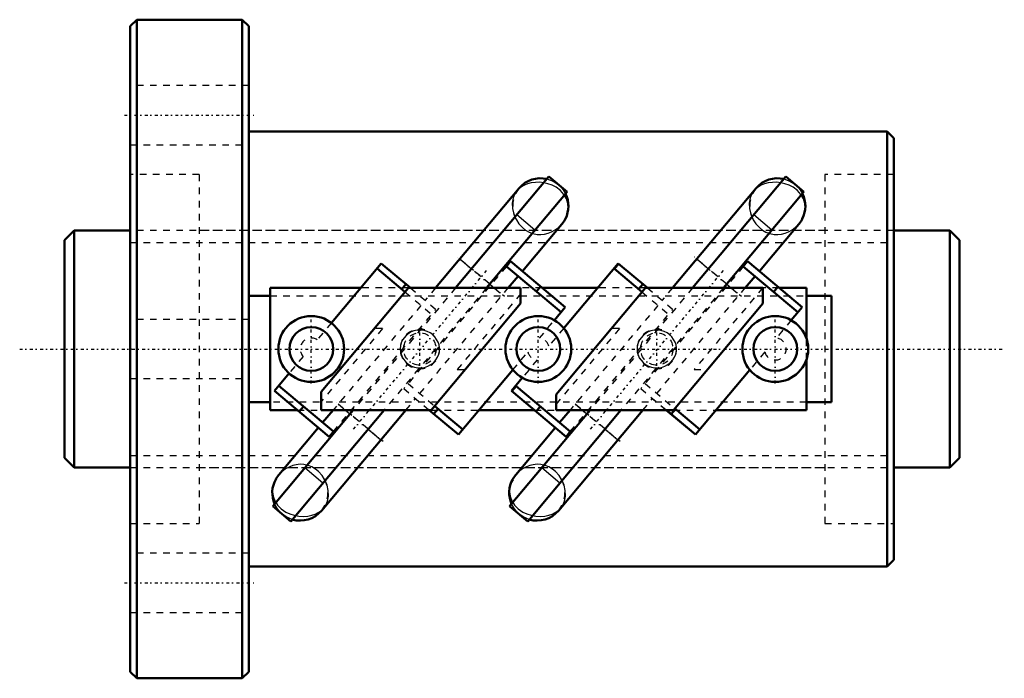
# Model space of a CAD drawing. Header units: millimetres. Extents: x -17 to 133, y -50 to 50.
import ezdxf

# ---------------------------------------------------------------- set-up
doc = ezdxf.new("R2010")
doc.units = ezdxf.units.MM
doc.linetypes.add('Center', pattern=[1.5, 0.45, -0.5, 0.05, -0.5])
doc.linetypes.add('Dashed', pattern=[2, 1, -1])
for name, color, linetype, lineweight in [('2d ConnectionPoints', 7, 'Continuous', 50), ('AM_0', 7, 'Continuous', 50), ('AM_4', 3, 'Continuous', 25), ('AM_5', 3, 'Continuous', 25), ('AM_7', 7, 'Center', 25), ('AM_9', 6, 'Dashed', 25)]:
    doc.layers.add(name, color=color, linetype=linetype, lineweight=lineweight)

# ---------------------------------------------------------------- blocks, each defined once
blk = doc.blocks.new('1_HBN3612_5_RRG1_126L_C0_0100__Nut_0_in_HBN3612_5RRG2_136LC0_0G200__rev_0')
at = {"layer": 'AM_0'}
for p, q in [((1, 50), (0, 49)), ((1, 50), (1, -50)), ((17, 50), (1, 50)), ((18, 49), (17, 50)), ((17, 50), (17, -50)), ((0, 49), (0, -49)), ((18, 49), (18, -21.11)), ((115, 33), (18, 33)), ((116, 32), (115, 33)), ((115, 33), (115, -33)), ((116, 32), (116, -32)), ((63.61, 26.17), (49.44, 9.28)), ((66.36, 23.85), (63.61, 26.17)), ((99.61, 26.17), (85.44, 9.28)), ((102.36, 23.85), (99.61, 26.17)), ((59.1, 24.42), (46.39, 9.28)), ((95.1, 24.42), (82.39, 9.28)), ((66.36, 23.85), (54.14, 9.28)), ((102.36, 23.85), (90.14, 9.28)), ((59.58, 11.82), (65.57, 18.97)), ((95.58, 11.82), (101.57, 18.97)), ((38.13, 13), (30.55, 3.96)), ((37.49, 12.23), (41.74, 8.66)), ((38.13, 13), (42.57, 9.28)), ((57.78, 13.32), (57.14, 12.55)), ((57.14, 12.55), (65.45, 5.57)), ((57.78, 13.32), (66.1, 6.34)), ((74.13, 13), (65.88, 3.16)), ((73.56, 12.17), (74.2, 12.94)), ((73.56, 12.17), (77.74, 8.66)), ((74.13, 13), (78.57, 9.28)), ((93.78, 13.32), (93.14, 12.55)), ((93.14, 12.55), (101.45, 5.57)), ((93.78, 13.32), (102.1, 6.34)), ((57.44, 9.28), (58.93, 11.05)), ((93.44, 9.28), (94.93, 11.05)), ((35.01, 9.28), (21.25, 9.28)), ((21.25, 9.28), (21.25, -9.28)), ((29, -6.52), (42.26, 9.28)), ((41.24, 9.08), (41.89, 9.85)), ((59.31, 9.28), (42.26, 9.28)), ((59.31, 9.28), (59.31, 6.9)), ((62.34, 9.49), (61.7, 8.73)), ((71.01, 9.28), (62.59, 9.28)), ((64.69, -6.9), (78.26, 9.28)), ((77.24, 9.08), (77.89, 9.85)), ((96.11, 9.28), (78.26, 9.28)), ((96.11, 9.28), (96.11, 6.9)), ((98.41, 9.43), (97.77, 8.67)), ((102.75, 9.28), (98.59, 9.28)), ((102.75, 1.56), (102.75, 9.28)), ((18, 8.06), (21.25, 8.06)), ((102.75, 8.06), (106.54, 8.06)), ((106.54, 8.06), (106.54, -8.06)), ((59.31, 6.9), (45.74, -9.28)), ((66.1, 6.34), (64.44, 4.37)), ((96.11, 6.9), (82.54, -9.28)), ((102.1, 6.34), (100.44, 4.37)), ((102.75, -9.28), (102.75, -1.56)), ((24.13, -3.69), (21.9, -6.34)), ((58.12, -3.16), (49.87, -13)), ((59.56, -4.37), (57.9, -6.34)), ((94.12, -3.16), (85.87, -13)), ((22.55, -5.57), (30.86, -12.55)), ((57.98, -6.4), (58.62, -5.63)), ((58.62, -5.63), (66.86, -12.55)), ((21.9, -6.34), (30.22, -13.32)), ((29, -6.52), (29, -9.28)), ((57.9, -6.34), (66.22, -13.32)), ((64.69, -9.28), (64.69, -6.9)), ((21.25, -8.06), (18, -8.06)), ((25.66, -9.49), (26.3, -8.73)), ((46.26, -8.66), (50.51, -12.23)), ((61.66, -9.49), (62.3, -8.73)), ((106.54, -8.06), (102.75, -8.06)), ((21.25, -9.28), (25.41, -9.28)), ((33.86, -9.28), (21.64, -23.85)), ((38.56, -9.28), (24.39, -26.17)), ((45.74, -9.28), (29, -9.28)), ((29.06, -24.55), (41.87, -9.28)), ((30.82, -9.28), (29.22, -11.18)), ((45.43, -9.28), (49.87, -13)), ((46.76, -9.08), (46.11, -9.85)), ((52.99, -9.28), (61.41, -9.28)), ((69.86, -9.28), (57.64, -23.85)), ((74.56, -9.28), (60.39, -26.17)), ((82.54, -9.28), (64.69, -9.28)), ((65.06, -24.55), (77.87, -9.28)), ((66.82, -9.28), (65.22, -11.18)), ((81.43, -9.28), (85.87, -13)), ((81.47, -9.28), (85.88, -12.98)), ((82.84, -9.13), (82.2, -9.89)), ((82.74, -9.04), (86.52, -12.22)), ((88.99, -9.28), (102.75, -9.28)), ((28.57, -11.95), (22.58, -19.1)), ((64.57, -11.95), (58.58, -19.1)), ((30.22, -13.32), (30.86, -12.55)), ((66.22, -13.32), (66.86, -12.55)), ((17.97, -21.14), (18, -21.11)), ((18, -21.17), (17.97, -21.14)), ((18, -21.17), (18, -49)), ((24.39, -26.17), (21.64, -23.85)), ((60.39, -26.17), (57.64, -23.85)), ((115, -33), (116, -32)), ((18, -33), (115, -33)), ((0, -49), (1, -50)), ((17, -50), (18, -49)), ((1, -50), (17, -50))]:
    blk.add_line(p, q, dxfattribs=at)
for points in [[(65.56, 18.95), (65.91, 19.42), (66.12, 19.79)], [(101.56, 18.95), (101.91, 19.42), (102.12, 19.79)], [(22.59, -19.09), (22.54, -19.14), (22.16, -19.68), (22.1, -19.79)], [(58.59, -19.09), (58.54, -19.14), (58.16, -19.68), (58.1, -19.79)]]:
    blk.add_lwpolyline(points, dxfattribs=at)
for centre, radius in [((27.5, 0), 5), ((62, 0), 5), ((98, 0), 5), ((27.5, 0), 3.33), ((62, 0), 3.33), ((98, 0), 3.33)]:
    blk.add_circle(centre, radius, dxfattribs=at)
for centre, start, end in [((62.34, 21.7), 76.6679, 140), ((98.34, 21.7), 76.6679, 140), ((62.34, 21.7), 333.0271, 26.3233), ((98.34, 21.7), 333.0271, 26.3233), ((25.81, -21.83), 151.1863, 203.3321), ((61.81, -21.83), 151.1863, 203.3321), ((25.81, -21.83), 253.6767, 320), ((61.81, -21.83), 253.6767, 320)]:
    blk.add_arc(centre, 4.23, start, end, dxfattribs=at)
at = {"layer": 'AM_4'}
for p, q in [((61.49, 18.05), (58.74, 20.36)), ((97.49, 18.05), (94.74, 20.36)), ((50.07, 13.67), (51.86, 12.17)), ((86.07, 13.67), (87.86, 12.17)), ((54.62, 9.85), (55.3, 9.28)), ((90.62, 9.85), (91.3, 9.28)), ((32.7, -9.28), (33.38, -9.85)), ((68.7, -9.28), (69.38, -9.85)), ((36.14, -12.17), (38.08, -13.79)), ((72.14, -12.17), (74.08, -13.79)), ((29.26, -20.36), (26.51, -18.05)), ((65.26, -20.36), (62.51, -18.05))]:
    blk.add_line(p, q, dxfattribs=at)
at = {"layer": 'AM_5', "linetype": 'Dashed'}
for centre in [(44, 0), (80, 0)]:
    blk.add_arc(centre, 3, 75, 15, dxfattribs=at)
at = {"layer": 'AM_7'}
for p, q in [((-0.9, 35.51), (18.9, 35.51)), ((56.88, 7.95), (49.75, 13.94)), ((92.88, 7.95), (85.75, 13.94)), ((33.92, -12.17), (54.24, 12.04)), ((69.92, -12.17), (90.24, 12.04)), ((27.5, -5.25), (27.5, 5.25)), ((62, -5.25), (62, 5.25)), ((98, -5.25), (98, 5.25)), ((44, -2.58), (44, 2.58)), ((80, -2.58), (80, 2.58)), ((38.41, -14.07), (31.27, -8.08)), ((74.41, -14.07), (67.27, -8.08)), ((-0.9, -35.51), (18.9, -35.51))]:
    blk.add_line(p, q, dxfattribs=at)
at = {"layer": 'AM_9'}
for p, q in [((18, 40.01), (0, 40.01)), ((0, 31.01), (18, 31.01)), ((10.45, 26.5), (0, 26.5)), ((10.45, 26.5), (10.45, -26.5)), ((105.55, 26.5), (105.55, -26.5)), ((116, 26.5), (105.55, 26.5)), ((58.88, 24.15), (58.75, 24.01)), ((94.88, 24.15), (94.75, 24.01)), ((58.45, 20.04), (58.57, 19.78)), ((66.12, 19.79), (66.17, 19.89)), ((94.45, 20.04), (94.57, 19.78)), ((102.12, 19.79), (102.17, 19.89)), ((105.55, 18), (10.45, 18)), ((57.14, 12.55), (41.56, -6.02)), ((54.62, 9.85), (51.86, 12.17)), ((93.14, 12.55), (77.56, -6.02)), ((90.62, 9.85), (87.86, 12.17)), ((49.44, 9.28), (33.86, -9.28)), ((42.26, 9.28), (35.01, 9.28)), ((54.14, 9.28), (38.56, -9.28)), ((42.57, 9.28), (46.44, 6.02)), ((43.99, -6.76), (57.44, 9.28)), ((46.39, 9.28), (44.81, 7.4)), ((55.3, 9.28), (56.56, 8.22)), ((62.59, 9.28), (59.31, 9.28)), ((85.44, 9.28), (69.86, -9.28)), ((78.26, 9.28), (71.01, 9.28)), ((90.14, 9.28), (74.56, -9.28)), ((78.57, 9.28), (82.44, 6.02)), ((80, -6.74), (93.44, 9.28)), ((82.39, 9.28), (80.81, 7.4)), ((96.08, 9.28), (85.69, -3.09)), ((91.3, 9.28), (92.56, 8.22)), ((98.59, 9.28), (96.11, 9.28)), ((21.25, 8.06), (102.75, 8.06)), ((41.74, 8.66), (45.8, 5.26)), ((59.31, 8.37), (49.69, -3.09)), ((77.74, 8.66), (81.8, 5.26)), ((44.17, 6.63), (30.82, -9.28)), ((30.86, -12.55), (46.44, 6.02)), ((80.17, 6.63), (66.82, -9.28)), ((66.86, -12.55), (82.44, 6.02)), ((18, 4.5), (0, 4.5)), ((30.55, 3.96), (28.4, 1.4)), ((38.31, 3.09), (29, -8)), ((38.31, 3.09), (37.07, 3.09)), ((62.17, 1.66), (64.44, 4.37)), ((65.88, 3.16), (63.6, 0.45)), ((74.31, 3.09), (64.69, -8.37)), ((74.31, 3.09), (73.07, 3.09)), ((100.44, 4.37), (98.17, 1.66)), ((102.75, -1.56), (102.75, 1.56)), ((26.28, -1.13), (24.13, -3.69)), ((58.12, -3.16), (60.4, -0.45)), ((96.4, -0.45), (94.12, -3.16)), ((61.83, -1.66), (59.56, -4.37)), ((49.69, -3.09), (50.93, -3.09)), ((85.69, -3.09), (87.73, -3.09)), ((0, -4.5), (18, -4.5)), ((42.2, -5.26), (46.26, -8.66)), ((78.21, -5.24), (82.74, -9.04)), ((41.56, -6.02), (45.43, -9.28)), ((77.56, -6.02), (81.43, -9.28)), ((77.57, -6.01), (81.47, -9.28)), ((102.75, -8.06), (21.25, -8.06)), ((31.6, -8.35), (32.7, -9.28)), ((41.87, -9.28), (43.34, -7.52)), ((67.6, -8.35), (68.7, -9.28)), ((77.87, -9.28), (79.36, -7.51)), ((25.41, -9.28), (29, -9.28)), ((36.14, -12.17), (33.38, -9.85)), ((45.74, -9.28), (52.99, -9.28)), ((61.41, -9.28), (64.69, -9.28)), ((72.14, -12.17), (69.38, -9.85)), ((82.54, -9.28), (88.99, -9.28)), ((10.45, -18), (105.55, -18)), ((22.1, -19.79), (22, -19.99)), ((58.1, -19.79), (58, -19.99)), ((18, -21.11), (18, -21.17)), ((0, -26.5), (10.45, -26.5)), ((105.55, -26.5), (116, -26.5)), ((18, -31.01), (0, -31.01)), ((0, -40.01), (18, -40.01))]:
    blk.add_line(p, q, dxfattribs=at)
for points in [[(63.31, 25.82), (64.23, 25.49), (64.83, 25.12), (65.38, 24.65), (65.79, 24.15), (66.13, 23.58)], [(99.31, 25.82), (100.23, 25.49), (100.83, 25.12), (101.38, 24.65), (101.79, 24.15), (102.13, 23.58)], [(58.75, 24.01), (58.69, 23.94), (58.39, 23.47), (58.18, 22.95), (58.04, 22.16), (58.08, 21.31), (58.28, 20.46), (58.45, 20.04)], [(59.61, 24.74), (59.11, 24.37), (58.88, 24.15)], [(66.53, 21.42), (66.48, 22.1), (66.27, 22.8), (65.9, 23.46), (65.38, 24.05), (64.7, 24.56), (64.11, 24.87), (63.43, 25.1), (62.83, 25.24), (62.19, 25.31), (61.56, 25.3), (60.92, 25.22), (60.38, 25.08), (59.88, 24.88), (59.61, 24.74)], [(94.75, 24.01), (94.69, 23.94), (94.39, 23.47), (94.18, 22.95), (94.04, 22.16), (94.08, 21.31), (94.28, 20.46), (94.45, 20.04)], [(95.61, 24.74), (95.11, 24.37), (94.88, 24.15)], [(102.53, 21.42), (102.48, 22.1), (102.27, 22.8), (101.9, 23.46), (101.38, 24.05), (100.7, 24.56), (100.11, 24.87), (99.43, 25.1), (98.83, 25.24), (98.19, 25.31), (97.56, 25.3), (96.92, 25.22), (96.38, 25.08), (95.88, 24.88), (95.61, 24.74)], [(58.57, 19.78), (58.66, 19.6), (59.06, 19), (59.58, 18.43), (60.05, 18.05), (60.59, 17.74), (61.18, 17.52), (61.83, 17.39), (62.39, 17.37), (62.95, 17.44), (63.5, 17.57), (64.02, 17.78), (64.56, 18.07), (65.04, 18.43), (65.51, 18.9), (65.56, 18.95)], [(94.57, 19.78), (94.66, 19.6), (95.06, 19), (95.58, 18.43), (96.05, 18.05), (96.59, 17.74), (97.18, 17.52), (97.83, 17.39), (98.39, 17.37), (98.95, 17.44), (99.5, 17.57), (100.02, 17.78), (100.56, 18.07), (101.04, 18.43), (101.51, 18.9), (101.56, 18.95)], [(41.92, 2.07), (41.38, 1.4), (41.17, 0.95), (41.04, 0.48), (41, 0.01), (41.04, -0.46), (41.34, -1.33), (41.91, -2.06), (42.3, -2.36), (42.72, -2.6), (43.2, -2.77), (43.7, -2.86), (44.22, -2.87), (44.73, -2.79), (45.23, -2.62), (45.69, -2.37), (46.1, -2.05), (46.44, -1.67), (46.7, -1.25), (46.89, -0.78), (46.98, -0.32), (47, 0.16), (46.93, 0.62), (46.79, 1.06), (46.3, 1.85), (45.95, 2.18), (45.56, 2.46), (45.11, 2.67), (44.63, 2.81), (44.11, 2.87), (43.6, 2.85), (43.08, 2.74), (42.6, 2.54), (41.92, 2.07)], [(77.92, 2.07), (77.38, 1.4), (77.17, 0.95), (77.04, 0.48), (77, 0.01), (77.04, -0.46), (77.34, -1.33), (77.91, -2.06), (78.3, -2.36), (78.72, -2.6), (79.2, -2.77), (79.7, -2.86), (80.22, -2.87), (80.73, -2.79), (81.23, -2.62), (81.69, -2.37), (82.1, -2.05), (82.44, -1.67), (82.7, -1.25), (82.89, -0.78), (82.98, -0.32), (83, 0.16), (82.93, 0.62), (82.79, 1.06), (82.3, 1.85), (81.95, 2.18), (81.56, 2.46), (81.11, 2.67), (80.63, 2.81), (80.11, 2.87), (79.6, 2.85), (79.08, 2.74), (78.6, 2.54), (77.92, 2.07)], [(24.22, -17.87), (23.58, -18.21), (23.01, -18.65), (22.59, -19.09)], [(29.52, -19.79), (29.15, -19.21), (28.62, -18.61), (28.16, -18.23), (27.61, -17.91), (27.02, -17.67), (26.36, -17.54), (25.8, -17.51), (25.22, -17.57), (24.71, -17.69), (24.22, -17.87)], [(60.22, -17.87), (59.58, -18.21), (59.01, -18.65), (58.59, -19.09)], [(65.52, -19.79), (65.15, -19.21), (64.62, -18.61), (64.16, -18.23), (63.61, -17.91), (63.02, -17.67), (62.36, -17.54), (61.8, -17.51), (61.22, -17.57), (60.71, -17.69), (60.22, -17.87)], [(29.42, -24.12), (29.71, -23.7), (29.97, -23.12), (30.12, -22.34), (30.09, -21.51), (29.91, -20.68), (29.61, -19.96)], [(29.61, -19.96), (29.55, -19.83), (29.52, -19.79)], [(65.42, -24.12), (65.71, -23.7), (65.97, -23.12), (66.12, -22.34), (66.09, -21.51), (65.91, -20.68), (65.61, -19.96)], [(65.61, -19.96), (65.55, -19.83), (65.52, -19.79)], [(21.67, -21.04), (21.63, -21.67), (21.72, -22.37), (21.96, -23.06), (22.37, -23.71), (22.92, -24.27), (23.63, -24.76), (24.23, -25.04), (24.91, -25.25), (25.61, -25.38), (26.37, -25.41), (26.99, -25.36), (27.61, -25.24), (28.11, -25.06), (28.57, -24.83), (28.98, -24.55), (29.24, -24.31)], [(57.67, -21.04), (57.63, -21.67), (57.72, -22.37), (57.96, -23.06), (58.37, -23.71), (58.92, -24.27), (59.63, -24.76), (60.23, -25.04), (60.91, -25.25), (61.61, -25.38), (62.37, -25.41), (62.99, -25.36), (63.61, -25.24), (64.11, -25.06), (64.57, -24.83), (64.98, -24.55), (65.24, -24.31)], [(24.62, -25.89), (23.78, -25.54), (23.2, -25.15), (22.67, -24.66), (22.26, -24.12), (21.93, -23.5)], [(60.62, -25.89), (59.78, -25.54), (59.2, -25.15), (58.67, -24.66), (58.26, -24.12), (57.93, -23.5)], [(29.24, -24.31), (29.33, -24.22), (29.42, -24.12)], [(65.24, -24.31), (65.33, -24.22), (65.42, -24.12)]]:
    blk.add_lwpolyline(points, dxfattribs=at)
for centre in [(44, 0), (80, 0)]:
    blk.add_circle(centre, 2.46, dxfattribs=at)
for centre, radius, start, end in [((62.34, 21.7), 4.23, 140, 207.0087), ((98.34, 21.7), 4.23, 140, 207.0087), ((27.5, 0), 1.67, 57.2478, 222.7522), ((62, 0), 1.67, 15.7171, 84.2829), ((98, 0), 1.67, 195.7171, 84.2829), ((62, 0), 1.67, 195.7171, 264.2829), ((25.81, -21.83), 4.23, 320, 28.8659), ((61.81, -21.83), 4.23, 320, 28.8659)]:
    blk.add_arc(centre, radius, start, end, dxfattribs=at)
blk = doc.blocks.new('2_RR0100HBN3612_50S_0_in_HBN3612_5RRG2_136LC0_0G200__rev_0')
at = {"layer": 'AM_0'}
for p, q in [((-8.5, 18), (-10, 16.5)), ((0, 18), (-8.5, 18)), ((-8.5, 18), (-8.5, -18)), ((124.5, 18), (116, 18)), ((126, 16.5), (124.5, 18)), ((124.5, 18), (124.5, -18)), ((-10, 16.5), (-10, -16.5)), ((126, 16.5), (126, -16.5)), ((-10, -16.5), (-8.5, -18)), ((124.5, -18), (126, -16.5)), ((-8.5, -18), (0, -18)), ((116, -18), (124.5, -18))]:
    blk.add_line(p, q, dxfattribs=at)
at = {"layer": 'AM_5', "linetype": 'Dashed'}
for p, q in [((0, 16.1595), (116, 16.1595)), ((0, -16.1595), (116, -16.1595))]:
    blk.add_line(p, q, dxfattribs=at)
at = {"layer": 'AM_7'}
blk.add_line((-16.8, 0), (132.8, 0), dxfattribs=at)
at = {"layer": 'AM_9'}
for p, q in [((116, 18), (0, 18)), ((0, -18), (116, -18))]:
    blk.add_line(p, q, dxfattribs=at)

msp = doc.modelspace()

# ---------------------------------------------------------------- linework, layer by layer
at = {"layer": '2d ConnectionPoints'}
msp.add_point((0, 0), dxfattribs=at)
msp.add_point((0, 0), dxfattribs=at)

# ---------------------------------------------------------------- block references
for name in ['1_HBN3612_5_RRG1_126L_C0_0100__Nut_0_in_HBN3612_5RRG2_136LC0_0G200__rev_0', '2_RR0100HBN3612_50S_0_in_HBN3612_5RRG2_136LC0_0G200__rev_0']:
    msp.add_blockref(name, (0, 0))

doc.saveas('drawing.dxf')
